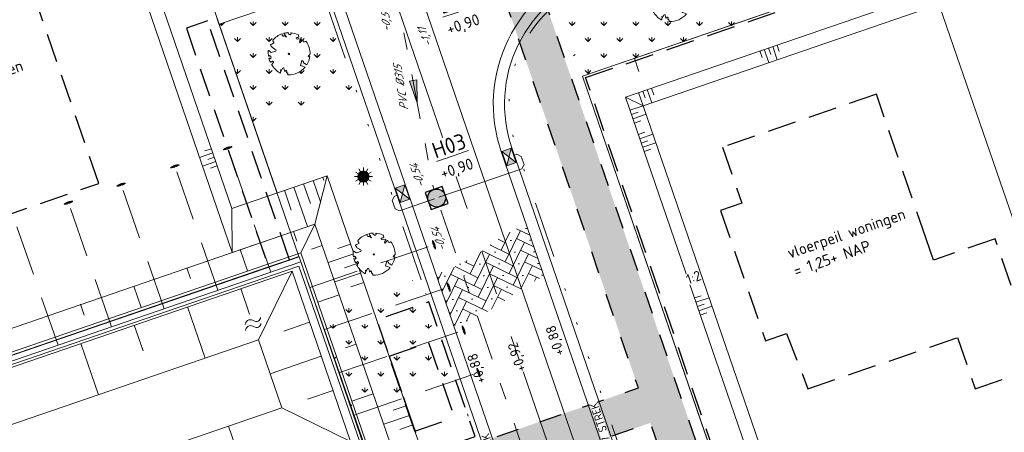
# Model space of a CAD drawing. Header units: metres. Extents: x 264570 to 266133, y 576109 to 577454.
# Tile 78 of 128: x 265408 to 265451, y 576866 to 576884. Entities that reach past the tile are written whole.
import ezdxf
from ezdxf.enums import TextEntityAlignment as Align

# ---------------------------------------------------------------- set-up
doc = ezdxf.new("R2010")
doc.units = ezdxf.units.M
doc.set_wipeout_variables(frame=1)
for name, pattern in [('AM-AS', [16, 10, -2, 2, -2]), ('B-WE-RI-HWA_PVC_160-G', [10, 5.5, -4.5]), ('B-WE-RI-HWA_PVC_315-G', [10, 2, -1.125, 0.75, -1.125, 2, -1.125, 0.75, -1.125]), ('B-WE-VH-KANTOPSLUITING_TROTTOIRBAND_RWS_[AFMETINGEN1]-G', [10, 2.5, -1.5, 0, -1.5, 0, -1.5, 0, -1.5, 0, -1.5]), ('DASHED', [19.05, 12.7, -6.35]), ('NLCS-HIDDEN', [4, 2, -2]), ('XX-HIDDEN2', [3.335, 2.225, -1.11])]:
    doc.linetypes.add(name, pattern=pattern)
for name, color, linetype, lineweight in [('B-OI-RI-HWA_KOLK-S', 252, 'Continuous', 9), ('B-WE-AM-AS-WEG-GD', 252, 'AM-AS', 18), ('B-WE-GK-BESCHOEIING-TYPE_1-G', 252, 'B-WE-GK-BESCHOEIING_TYPE_1-G', 15), ('B-WE-GR-BOOM-S', 252, 'Continuous', 15), ('B-WE-GR-GRAS_BERMKRUIDENMENGSEL-A', 252, 'Continuous', 18), ('B-WE-GW-TALUDARCERING_KORT-G', 252, 'Continuous', 15), ('B-WE-GW-TALUDARCERING_LANG-G', 252, 'Continuous', 15), ('B-WE-KG-GRENS_KADASTRAAL-G', 252, 'KG-KADASTRAAL', 18), ('B-WE-KL-ET_LS_OV_LICHTMAST-S', 252, 'Continuous', 15), ('B-WE-KL-TRACE-A', 252, 'Continuous', 13), ('B-WE-KL-TRACE-GD', 252, 'NLCS-HIDDEN', 25), ('B-WE-OG-TOPOGRAFIE-G', 252, 'Continuous', 15), ('B-WE-OG-TOPOGRAFIE-S', 252, 'Continuous', 18), ('B-WE-RI-DWA_PVC_250-G', 252, 'B-WE-RI-DWA_PVC_250-G', 18), ('B-WE-RI-HWA_PVC_160-G', 252, 'B-WE-RI-HWA_PVC_160-G', 18), ('B-WE-RI-HWA_PVC_315-G', 252, 'B-WE-RI-HWA_PVC_315-G', 18), ('B-WE-RI-HWA_RIOOLPUT_INSPECTIEPUT-G', 252, 'Continuous', 18), ('B-WE-VH-KANTOPSLUITING_OPSLUITBAND_10X20-G', 252, 'B-WE-VH-KANTOPSLUITING_TALUDBAND-G', 18), ('B-WE-VH-KANTOPSLUITING_TROTTOIRBAND_RWS_11-22X25-G', 252, 'B-WE-VH-KANTOPSLUITING_TROTTOIRBAND_RWS_[AFMETINGEN1]-G', 18), ('B-WE-VH-STRAATBAKSTEEN_DF_KEPER_ELZAS-A', 252, 'Continuous', 13), ('B-XX-AL-BLAD-1A_5-5-PUTNUMMER-T35-500', 252, 'Continuous', 9), ('B-XX-AL-HOOGTELABEL-T18', 252, 'Continuous', 18), ('B-XX-AL-T25', 252, 'Continuous', 9), ('B-XX-GC-VERANKERING_ANKERSTANG-G', 252, 'XX-HIDDEN2', 18), ('B-XX-GK-BESCHOEIING_KUNSTSTOF-G', 252, 'GK-BESCHOEIING', 18), ('B-XX-RI-T25-200', 252, 'Continuous', 13), ('T-WE-GR-TOEKOMSTIG-G', 3, 'DASHED', 25)]:
    doc.layers.add(name, color=color, linetype=linetype, lineweight=lineweight)
doc.layers.add('X-XX-RI-T18-200', color=7, linetype='Continuous', lineweight=18, true_color=0x656565)
doc.styles.add('NLCS-ISO', font='NLCS-ISO.ttf')
doc.styles.add('NLCS-ISO Standaard', font='NLCS-ISO.ttf')
doc.styles.add('NLCS-ISO-ANNOTATIVE-T18', font='NLCS-ISO.ttf', dxfattribs={"oblique": 30, "height": 1.8})
doc.styles.add('NLCS-ISO-ANNOTATIVE-T25', font='NLCS-ISO.ttf', dxfattribs={"height": 2.5})
doc.styles.add('NLCS-ISO-ANNOTATIVE-T25-BOB', font='NLCS-ISO.ttf', dxfattribs={"oblique": 30, "height": 2.5})
doc.styles.add('NLCS-ISO-ANNOTATIVE-T35', font='NLCS-ISO.ttf', dxfattribs={"height": 3.5})
doc.styles.add('NLCS-ISO-M250-T18', font='NLCS-ISO.ttf', dxfattribs={"height": 0.45})
doc.styles.get("Standard").update_dxf_attribs({"font": 'arial.ttf'})
doc.linetypes.add('B-WE-GK-BESCHOEIING_TYPE_1-G', pattern='A,7.5,[151,NLCS.shx,S=2,R=0,X=-0.25,Y=0.6],2.5', length=10)
doc.linetypes.add('B-WE-RI-DWA_PVC_250-G', pattern='A,6,-5.5,["O   O   O",NLCS-ISO,S=0.5,R=0,X=-2.5,Y=-0.2],-3.5,5', length=20)
doc.linetypes.add('B-WE-VH-KANTOPSLUITING_TALUDBAND-G', pattern='A,5,-2.5,[4,NLCS.shx,S=0.5,R=0,X=0,Y=0],-2.5', length=10)
doc.linetypes.add('GK-BESCHOEIING', pattern='A,30,-5,[1,NLCS.SHX,S=1,R=0,X=0,Y=0],-5', length=40)
doc.linetypes.add('KG-KADASTRAAL', pattern='A,5.5,-2,["K",Standard,S=1.8,R=0,X=0,Y=-0.9],-2,5.5,-2,[5,NLCS.shx,S=0.75,R=0,X=0,Y=0],-2', length=19)
pattern_1 = [(90, (214669.0599, 555914.2474), (-0.707106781, 0.707106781), [0.1875, -1.226713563]), (45, (214669.0599, 555914.2474), (-0.707106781, 0.707106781), [0.1875, -0.8125]), (135, (214669.0599, 555914.2474), (-0.707106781, -0.707106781), [0.1875, -0.8125])]

# ---------------------------------------------------------------- blocks, each defined once
blk = doc.blocks.new('N-SKL-ET_LS_OV_LICHTMAST_TYPE6-SO')
h = blk.add_hatch(color=255)
h.dxf.hatch_style = 1
h.paths.add_polyline_path([(-1.25, 0, 1), (1.25, 0, 1)])
at = {"flags": 128}
for points in [[(-1.25, 0), (-2, 0)], [(-1.08, 0.62), (-1.73, 1)], [(-0.62, 1.08), (-1, 1.73)], [(0, 1.25), (0, 2)], [(0.62, 1.08), (1, 1.73)], [(1.08, 0.62), (1.73, 1)], [(2, 0), (1.25, 0)], [(-1.73, -1), (-1.08, -0.62)], [(-1, -1.73), (-0.62, -1.08)], [(0, -2), (0, -1.25)], [(1, -1.73), (0.62, -1.08)], [(1.73, -1), (1.08, -0.62)]]:
    blk.add_lwpolyline(points, dxfattribs=at)
blk.add_circle((0, 0), 1.25)
at = {"lineweight": 30, "flags": 104}
blk.add_attdef('01', text='', height=1.8, dxfattribs=at).set_placement((2.71, 1.09), align=Align.TOP_LEFT)
blk = doc.blocks.new('N-SRI-PUT_HWA-SO')
h = blk.add_hatch(color=256)
h.dxf.hatch_style = 1
h.paths.add_polyline_path([(-2, 0, 1), (2, 0, 1)])
at = {"lineweight": -3, "flags": 128}
blk.add_lwpolyline([(-2, -2), (2, -2), (2, 2), (-2, 2)], close=True, dxfattribs=at)
at = {"lineweight": -3}
blk.add_circle((0, 0), 2, dxfattribs=at)
blk = doc.blocks.new('SOG-TOPOGRAFIE_WATER-SO')
at = {"flags": 128}
for points in [[(-2.51, 0.56), (-2.43, 0.7, -0.538831), (-0.42, 0.73, 0.605168), (1.26, 0.93, -4.035705)], [(-2.88, -0.71), (-2.79, -0.57, -0.538831), (-0.79, -0.54, 0.605168), (0.89, -0.34, -4.035705)]]:
    blk.add_lwpolyline(points, format="xyb", dxfattribs=at)
blk = doc.blocks.new('BOOM_WHIPEOUT_SOORT')
blk.add_wipeout([(-0.21, -4.62), (0.02, -4.62), (0.27, -4.62), (0.58, -4.59), (0.9, -4.55), (1.18, -4.48), (1.6, -4.35), (1.95, -4.21), (2.24, -4.06), (2.53, -3.9), (2.9, -3.63), (3.1, -3.47), (3.33, -3.26), (3.49, -3.09), (3.62, -2.93), (3.62, -2.93), (2.77, -2.61), (2.64, -2.59), (2.61, -2.47), (2.79, -1.83), (2.79, -1.55), (3.03, -1.54), (3.24, -1.79), (3.31, -2.1), (3.42, -2.03), (4, -2.41), (4.08, -2.27), (4.18, -2.1), (4.25, -1.95), (4.32, -1.8), (4.38, -1.65), (4.43, -1.51), (4.48, -1.37), (4.54, -1.17), (4.59, -0.94), (4.64, -0.69), (4.66, -0.55), (4.55, -0.66), (4.28, -0.48), (4.33, -0.35), (4.5, -0.4), (4.48, -0.29), (4.59, -0.27), (4.59, -0.16), (4.7, -0.05), (4.7, 0.17), (4.68, 0.46), (4.65, 0.7), (4.6, 1.01), (4.54, 1.26), (4.47, 1.48), (4.39, 1.71), (4.3, 1.93), (4.21, 2.13), (4.14, 2.26), (4.04, 2.44), (3.93, 2.62), (3.89, 2.68), (3.83, 2.76), (3.8, 2.79), (3.76, 2.8), (3.71, 2.8), (3.7, 2.79), (3.67, 2.77), (3.65, 2.76), (3.66, 2.76), (3.68, 2.77), (3.65, 2.75), (3.61, 2.72), (3.58, 2.7), (3.54, 2.69), (3.49, 2.67), (3.44, 2.67), (3.39, 2.67), (3.33, 2.68), (3.27, 2.69), (3.24, 2.71), (3.21, 2.73), (3.18, 2.76), (3.17, 2.77), (3.15, 2.82), (3.14, 2.85), (3.14, 2.89), (3.14, 2.92), (3.13, 2.97), (3.11, 3.01), (3.1, 3.03), (3.08, 3.05), (3.04, 3.07), (2.99, 3.09), (2.96, 3.09), (2.94, 3.09), (2.92, 3.09), (2.91, 3.07), (2.53, 2.46), (2.38, 2.71), (2.5, 3.1), (2.63, 3.18), (2.64, 3.31), (2.5, 3.38), (1.92, 3.25), (1.71, 3.32), (1.63, 3.52), (1.84, 3.67), (2.01, 3.64), (2.17, 3.8), (2.11, 4.12), (2.11, 4.13), (2.11, 4.16), (2.1, 4.21), (2.09, 4.23), (2.06, 4.26), (2.03, 4.27), (1.99, 4.29), (1.84, 4.36), (1.75, 4.39), (1.58, 4.46), (1.47, 4.49), (1.29, 4.55), (1.14, 4.58), (1.02, 4.62), (0.87, 4.66), (0.71, 4.67), (0.6, 4.69), (0.53, 4.7), (0.49, 4.7), (0.45, 4.68), (0.44, 4.64), (0.44, 4.64), (0.45, 4.59), (0.45, 4.59), (0.47, 4.52), (0.47, 4.5), (0.47, 4.43), (0.45, 4.4), (0.4, 4.35), (0.37, 4.33), (0.36, 4.29), (0.3, 4.23), (0.27, 4.21), (0.24, 4.2), (0.22, 4.22), (0.21, 4.24), (0.17, 4.28), (0.13, 4.3), (0.09, 4.32), (0.06, 4.34), (0.01, 4.35), (-0.03, 4.36), (-0.06, 4.36), (-0.1, 4.38), (-0.11, 4.41), (-0.13, 4.45), (-0.14, 4.5), (-0.15, 4.57), (-0.16, 4.6), (-0.16, 4.64), (-0.17, 4.68), (-0.17, 4.68), (-0.19, 4.71), (-0.19, 4.71), (-0.2, 4.72), (-0.22, 4.72), (-0.24, 4.72), (-0.26, 4.72), (-0.29, 4.71), (-0.37, 4.71), (-0.38, 4.71), (-0.42, 4.7), (-0.54, 4.69), (-0.58, 4.69), (-0.75, 4.66), (-0.79, 4.65), (-0.83, 4.65), (-0.95, 4.62), (-0.99, 4.61), (-1.05, 4.6), (-1.08, 4.59), (-1.11, 4.58), (-1.11, 4.56), (-1.11, 4.53), (-1.11, 4.52), (-1.09, 4.5), (-1.07, 4.48), (-1, 4.38), (-0.92, 4.3), (-0.86, 4.25), (-0.85, 4.24), (-0.85, 4.23), (-0.84, 4.21), (-0.84, 4.2), (-0.84, 4.2), (-0.85, 4.17), (-0.85, 4.16), (-0.85, 4.15), (-0.56, 3.68), (-0.77, 3.8), (-0.85, 3.94), (-0.87, 3.96), (-0.89, 3.99), (-0.89, 4.04), (-0.9, 4.08), (-0.92, 4.05), (-0.95, 4.03), (-0.97, 4.02), (-1, 4.02), (-1.02, 4.01), (-1.06, 4.01), (-1.1, 4), (-1.12, 3.99), (-1.15, 3.97), (-1.17, 3.96), (-1.19, 3.95), (-1.23, 3.94), (-1.24, 3.94), (-1.26, 3.94), (-1.29, 3.96), (-1.3, 3.97), (-1.33, 4), (-1.37, 4.03), (-1.42, 4.07), (-1.44, 4.09), (-1.46, 4.12), (-1.47, 4.16), (-1.48, 4.18), (-1.48, 4.21), (-1.48, 4.28), (-1.48, 4.3), (-1.48, 4.32), (-1.48, 4.36), (-1.47, 4.41), (-1.47, 4.43), (-1.48, 4.44), (-1.5, 4.46), (-1.51, 4.46), (-1.53, 4.46), (-1.53, 4.46), (-1.56, 4.45), (-1.58, 4.44), (-1.62, 4.42), (-1.69, 4.4), (-1.8, 4.36), (-1.88, 4.32), (-1.93, 4.3), (-1.98, 4.27), (-2.03, 4.25), (-2.07, 4.23), (-2.19, 4.17), (-2.27, 4.12), (-2.31, 4.1), (-2.42, 4.04), (-2.46, 4.02), (-2.54, 3.96), (-2.59, 3.93), (-2.64, 3.89), (-2.7, 3.85), (-2.71, 3.84), (-2.78, 3.79), (-2.84, 3.75), (-2.9, 3.69), (-2.99, 3.62), (-3.05, 3.57), (-3.11, 3.5), (-3.17, 3.47), (-3.25, 3.39), (-3.32, 3.32), (-3.39, 3.25), (-3.44, 3.19), (-3.49, 3.13), (-3.52, 3.1), (-3.56, 3.05), (-3.49, 2.92), (-3.54, 2.83), (-3.36, 2.62), (-3.36, 2.43), (-3.65, 2.24), (-3.96, 2.19), (-4.1, 1.97), (-4.02, 1.8), (-3.81, 1.63), (-3.8, 1.46), (-3.19, 1.16), (-3.14, 1.05), (-2.81, 0.92), (-2.88, 0.64), (-3.96, 0.34), (-4.47, 0.74), (-4.6, 0.76), (-4.6, 0.6), (-4.61, 0.54), (-4.61, 0.48), (-4.6, 0.39), (-4.6, 0.3), (-4.6, 0.24), (-4.6, 0.17), (-4.59, 0.12), (-4.59, 0.02), (-4.57, -0.02), (-4.57, -0.11), (-4.57, -0.14), (-4.56, -0.18), (-4.55, -0.27), (-4.55, -0.29), (-4.54, -0.38), (-4.53, -0.4), (-4.53, -0.43), (-4.52, -0.47), (-4.52, -0.49), (-4.51, -0.53), (-4.29, -0.39), (-4.17, -0.51), (-3.99, -0.52), (-4.03, -0.72), (-3.95, -0.85), (-4.04, -1), (-4.11, -1.07), (-4.26, -0.97), (-4.42, -0.95), (-4.39, -1.04), (-4.34, -1.2), (-4.32, -1.29), (-4.28, -1.39), (-4.25, -1.48), (-4.22, -1.55), (-4.18, -1.65), (-4.15, -1.73), (-4.11, -1.81), (-4.11, -1.81), (-4.04, -1.79), (-3.98, -1.78), (-3.94, -1.77), (-3.88, -1.8), (-3.87, -1.81), (-3.86, -1.83), (-3.84, -1.86), (-3.84, -1.86), (-3.83, -1.87), (-3.6, -1.61), (-3.5, -1.69), (-3.49, -1.7), (-3.46, -1.71), (-3.45, -1.72), (-3.43, -1.72), (-3.4, -1.72), (-3.38, -1.74), (-3.38, -1.77), (-3.38, -1.78), (-3.38, -1.79), (-3.38, -1.81), (-3.41, -1.87), (-3.42, -1.88), (-3.44, -1.92), (-3.44, -1.94), (-3.46, -1.97), (-3.46, -1.98), (-3.49, -2.03), (-3.53, -2.08), (-3.56, -2.12), (-3.59, -2.16), (-3.61, -2.19), (-3.63, -2.22), (-3.69, -2.29), (-3.69, -2.29), (-3.72, -2.32), (-3.74, -2.33), (-3.76, -2.34), (-3.79, -2.35), (-3.83, -2.36), (-3.76, -2.46), (-3.68, -2.6), (-3.61, -2.72), (-3.51, -2.84), (-3.44, -2.93), (-3.36, -3.03), (-3.26, -3.16), (-3.17, -3.25), (-3.1, -3.33), (-3.02, -3.42), (-2.94, -3.5), (-2.84, -3.59), (-2.75, -3.68), (-2.72, -3.71), (-2.6, -3.81), (-2.58, -3.83), (-2.47, -3.92), (-2.43, -3.94), (-2.38, -3.99), (-2.29, -4.05), (-2.19, -4.12), (-2.17, -4.13), (-2.04, -4.23), (-1.97, -4.24), (-2.04, -4.23), (-1.94, -4.24), (-1.91, -4.23), (-1.9, -4.22), (-1.88, -4.2), (-1.86, -4.17), (-1.86, -4.12), (-1.88, -4.06), (-1.88, -4.06), (-1.87, -3.98), (-1.86, -3.94), (-1.81, -3.88), (-1.79, -3.85), (-1.72, -3.81), (-1.72, -3.81), (-1.68, -3.74), (-1.68, -3.72), (-1.69, -3.71), (-1.7, -3.69), (-1.77, -3.66), (-1.77, -3.66), (-1.77, -3.66), (-1.77, -3.66), (-1.8, -3.66), (-1.82, -3.66), (-1.84, -3.64), (-1.86, -3.62), (-1.87, -3.61), (-1.87, -3.59), (-1.87, -3.55), (-1.87, -3.53), (-1.85, -3.5), (-1.85, -3.5), (-1.63, -3.62), (-1.55, -3.41), (-1.46, -3.38), (-1.4, -3.13), (-1.19, -3.12), (-1.11, -3.2), (-1, -3.79), (-0.87, -3.88), (-0.76, -3.82), (-0.74, -3.67), (-0.6, -3.65), (-0.49, -3.84), (-0.55, -4.05), (-0.54, -4.1), (-0.52, -4.13), (-0.49, -4.15), (-0.45, -4.18), (-0.42, -4.19), (-0.38, -4.2), (-0.34, -4.19), (-0.29, -4.17), (-0.28, -4.2), (-0.27, -4.22), (-0.27, -4.23), (-0.26, -4.27), (-0.27, -4.31), (-0.27, -4.33), (-0.29, -4.36), (-0.29, -4.37), (-0.32, -4.4), (-0.32, -4.4), (-0.32, -4.4), (-0.3, -4.42), (-0.28, -4.44), (-0.28, -4.45), (-0.26, -4.48), (-0.25, -4.5), (-0.24, -4.51), (-0.23, -4.54), (-0.22, -4.56)])
blk.add_lwpolyline([(0.4, 4.34), (0.41, 4.35), (0.41, 4.36), (0.42, 4.37), (0.43, 4.38), (0.44, 4.38), (0.44, 4.39), (0.45, 4.4), (0.46, 4.41), (0.46, 4.42), (0.47, 4.43), (0.47, 4.44), (0.48, 4.46), (0.48, 4.48), (0.47, 4.5), (0.47, 4.53), (0.44, 4.64, -0.52938), (0.49, 4.7, -0.087139), (2.05, 4.26, -0.372341), (2.11, 4.12), (2.17, 3.8), (2.01, 3.64), (1.84, 3.67), (1.63, 3.52), (1.71, 3.32), (1.92, 3.25), (2.5, 3.38), (2.64, 3.31), (2.63, 3.18), (2.5, 3.1), (2.38, 2.71), (2.53, 2.46), (2.92, 3.09, -0.504641), (3.14, 2.89, 0.331948), (3.27, 2.69, 0.282008), (3.68, 2.77), (3.65, 2.75, -0.512156), (3.84, 2.75, -0.16076), (4.7, -0.05), (4.59, -0.16), (4.59, -0.27), (4.48, -0.29), (4.5, -0.4), (4.33, -0.35), (4.28, -0.48), (4.48, -0.61), (4.55, -0.66), (4.66, -0.55, -0.106371), (4, -2.41), (3.42, -2.03), (3.31, -2.1), (3.24, -1.79), (3.03, -1.54), (2.79, -1.55), (2.79, -1.83), (2.61, -2.47), (2.64, -2.59), (2.77, -2.61), (3.62, -2.93, -0.236298), (-0.21, -4.62, 0.159625), (-0.32, -4.4, 0.350802), (-0.29, -4.17, -0.504641), (-0.55, -4.05), (-0.49, -3.84), (-0.6, -3.65), (-0.74, -3.67), (-0.76, -3.82), (-0.87, -3.88), (-1, -3.79), (-1.11, -3.2), (-1.19, -3.12), (-1.4, -3.13), (-1.46, -3.38), (-1.55, -3.41), (-1.63, -3.62), (-1.85, -3.5, 0.733583), (-1.77, -3.66, -0.861625), (-1.72, -3.81, 0.279978), (-1.88, -4.05), (-1.88, -4.06, -0.827056), (-2.04, -4.23, -0.116774), (-3.83, -2.36), (-3.79, -2.35), (-3.76, -2.34), (-3.74, -2.33), (-3.72, -2.32), (-3.71, -2.31), (-3.7, -2.3), (-3.69, -2.29), (-3.47, -2.01), (-3.47, -2), (-3.47, -1.99), (-3.46, -1.99), (-3.46, -1.98), (-3.46, -1.97), (-3.45, -1.96), (-3.45, -1.95), (-3.44, -1.94), (-3.44, -1.92), (-3.43, -1.91), (-3.42, -1.9), (-3.42, -1.88), (-3.41, -1.87), (-3.4, -1.85), (-3.39, -1.84), (-3.39, -1.82), (-3.38, -1.81), (-3.38, -1.79), (-3.38, -1.78), (-3.38, -1.77), (-3.38, -1.76), (-3.38, -1.75), (-3.38, -1.74), (-3.39, -1.73), (-3.4, -1.73), (-3.4, -1.72), (-3.41, -1.72), (-3.42, -1.72), (-3.43, -1.72), (-3.44, -1.72), (-3.45, -1.72), (-3.46, -1.71), (-3.47, -1.71), (-3.48, -1.71), (-3.49, -1.7), (-3.5, -1.69), (-3.52, -1.68), (-3.53, -1.67), (-3.54, -1.67), (-3.55, -1.66), (-3.56, -1.65), (-3.58, -1.64), (-3.59, -1.62), (-3.6, -1.61), (-3.83, -1.87), (-3.84, -1.86), (-3.85, -1.84), (-3.86, -1.83), (-3.87, -1.81), (-3.88, -1.8), (-3.89, -1.79), (-3.91, -1.78), (-3.94, -1.77), (-3.98, -1.78), (-4.04, -1.79), (-4.11, -1.81, -0.040997), (-4.42, -0.95), (-4.26, -0.97), (-4.11, -1.07), (-4.04, -1), (-3.95, -0.85), (-4.03, -0.72), (-3.99, -0.52), (-4.17, -0.51), (-4.29, -0.39), (-4.51, -0.53, -0.05814), (-4.6, 0.76), (-4.47, 0.74), (-3.96, 0.34), (-3.74, 0.41), (-2.88, 0.64), (-2.81, 0.92), (-3.14, 1.05), (-3.19, 1.16), (-3.8, 1.46), (-3.81, 1.63), (-4.02, 1.8), (-4.1, 1.97), (-3.96, 2.19), (-3.65, 2.24), (-3.36, 2.43), (-3.36, 2.62), (-3.54, 2.83), (-3.49, 2.92), (-3.56, 3.05, -0.13428), (-1.53, 4.46, -0.541727), (-1.47, 4.41), (-1.48, 4.28), (-1.48, 4.21), (-1.47, 4.16), (-1.46, 4.12), (-1.44, 4.09), (-1.42, 4.07), (-1.39, 4.05), (-1.37, 4.03), (-1.35, 4.02), (-1.33, 4), (-1.32, 3.99), (-1.3, 3.97), (-1.29, 3.96), (-1.27, 3.95), (-1.26, 3.94), (-1.24, 3.94), (-1.23, 3.94), (-1.21, 3.94), (-1.19, 3.95), (-1.17, 3.96), (-1.15, 3.97), (-1.14, 3.98), (-1.12, 3.99), (-1.1, 4), (-1.08, 4), (-1.06, 4.01), (-1.04, 4.01), (-1.02, 4.01), (-1, 4.02), (-0.98, 4.02), (-0.97, 4.02), (-0.95, 4.03), (-0.94, 4.04), (-0.92, 4.05), (-0.91, 4.06), (-0.9, 4.08), (-0.89, 3.99), (-0.87, 3.96), (-0.77, 3.8), (-0.56, 3.68), (-0.85, 4.16), (-0.85, 4.17), (-0.85, 4.18), (-0.84, 4.2), (-0.84, 4.21), (-0.85, 4.23), (-0.85, 4.24), (-0.86, 4.25), (-0.88, 4.27), (-0.9, 4.28), (-0.92, 4.3), (-0.94, 4.32), (-0.97, 4.35), (-1, 4.38), (-1.03, 4.42), (-1.11, 4.52, -0.543104), (-1.08, 4.59, -0.046766), (-0.22, 4.72, -0.385168), (-0.17, 4.68), (-0.14, 4.5), (-0.13, 4.45), (-0.11, 4.41), (-0.1, 4.38), (-0.08, 4.37), (-0.06, 4.36), (-0.04, 4.36), (-0.03, 4.36), (-0.01, 4.36), (0.01, 4.35), (0.02, 4.35), (0.04, 4.34), (0.06, 4.34), (0.07, 4.33), (0.09, 4.32), (0.1, 4.32), (0.11, 4.31), (0.13, 4.3), (0.14, 4.3), (0.15, 4.29), (0.17, 4.28), (0.18, 4.28), (0.19, 4.27), (0.19, 4.26), (0.2, 4.25), (0.21, 4.24), (0.21, 4.23), (0.22, 4.23), (0.22, 4.22), (0.23, 4.21), (0.23, 4.21), (0.24, 4.2), (0.25, 4.2), (0.26, 4.2), (0.27, 4.21), (0.28, 4.21), (0.29, 4.22), (0.3, 4.22), (0.31, 4.23), (0.32, 4.24), (0.33, 4.26), (0.34, 4.27), (0.35, 4.28), (0.36, 4.3), (0.37, 4.31), (0.38, 4.32), (0.39, 4.33)], format="xyb", close=True)
blk.add_circle((0, 0), 0.138)
blk = doc.blocks.new('*U43')
at = {"ltscale": 0.5}
blk.add_hatch(color=256, dxfattribs=at).paths.add_polyline_path([(-3.33, 0), (1.67, 0.83), (1.67, -0.83)])
blk.add_lwpolyline([(-3.33, 0), (1.67, 0.83), (1.67, -0.83)], close=True)
blk = doc.blocks.new('*U42')
blk.add_wipeout([(-1.125, 0.75), (1.125, 0.75), (1.125, -0.75), (-1.125, -0.75)])
h = blk.add_hatch(color=256)
h.dxf.hatch_style = 1
h.paths.add_polyline_path([(0, 0), (-1.125, 0.75), (-1.125, -0.75)])
h.paths.add_polyline_path([(1.125, -0.75), (1.125, 0.75), (0, 0)])
for p, q in [((-1.125, -0.75), (1.125, 0.75)), ((1.125, -0.75), (-1.125, 0.75))]:
    blk.add_line(p, q)
at = {"flags": 128}
blk.add_lwpolyline([(-1.125, -0.75), (1.125, -0.75), (1.125, 0.75), (-1.125, 0.75)], close=True, dxfattribs=at)

msp = doc.modelspace()

# ---------------------------------------------------------------- hatches: boundary and pattern name
at = {"layer": 'B-WE-GR-GRAS_BERMKRUIDENMENGSEL-A'}
h = msp.add_hatch(dxfattribs=at)
h.set_pattern_fill('AGR-KRUIDEN', color=256, scale=0.5, pattern_type=2)
h.set_pattern_definition(pattern_1)
h.paths.add_polyline_path([(265422.682, 576881.328), (265421.136, 576885.831), (265416.596, 576884.272), (265418.142, 576879.769)])
h = msp.add_hatch(dxfattribs=at)
h.set_pattern_fill('AGR-KRUIDEN', color=256, scale=0.5, pattern_type=2)
h.set_pattern_definition(pattern_1)
h.paths.add_polyline_path([(265420.994, 576871.459), (265425.534, 576873.018), (265426.995, 576868.762), (265422.456, 576867.203)])
at = {"layer": 'B-WE-KL-TRACE-A'}
h = msp.add_hatch(dxfattribs=at)
h.set_pattern_fill('DOTS', color=256, scale=0.5)
h.set_pattern_definition([(0, (265213.50372, 576754.34745), (0.079375, 0.15875), [0, -0.15875])])
h.paths.add_polyline_path([(265408.404, 576917.823), (265412.235, 576919.138), (265412.771, 576917.578), (265421.592, 576891.891), (265492.005, 576916.073), (265492.541, 576914.512), (265549.415, 576748.903), (265547.812, 576748.488), (265490.981, 576913.976), (265428.559, 576892.539), (265483.75, 576731.828), (265482.15, 576731.407), (265435.731, 576866.574), (265428.264, 576864.01), (265427.731, 576865.561), (265435.199, 576868.125), (265426.999, 576892.003), (265420.567, 576889.795), (265411.163, 576917.026), (265408.94, 576916.262)])
at = {"layer": 'B-WE-VH-STRAATBAKSTEEN_DF_KEPER_ELZAS-A'}
h = msp.add_hatch(dxfattribs=at)
h.set_pattern_fill('AVH-SBS_DIKFORMAAT_KEPER', color=256, scale=28, angle=44.931, pattern_type=2)
h.set_pattern_definition([(63.95339913, (70383.4148, 116926.50953), (-0.1774871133, 0.51682515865), [1.5456, -0.7728]), (333.95339913, (70382.37333, 116927.01854), (-0.1774871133, 0.51682515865), [1.5456, -0.7728]), (63.95339913, (70383.6654, 116927.46226), (-0.1774871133, 0.51682515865), [0, -2.3184]), (63.95339913, (70382.9789, 116926.9376), (-0.1774871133, 0.51682515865), [0, -2.3184])])
edge = h.paths.add_edge_path()
edge.add_line((265427.007, 576870.889), (265426.22, 576873.18))
edge.add_arc((265423.873, 576880.419), 7.61, 287.9634, 308.0567)
edge.add_arc((265432.645, 576869.215), 6.619, 111.4497, 128.0567, ccw=False)
edge.add_line((265430.224, 576875.375), (265431.016, 576873.07))
edge.add_arc((265433.604, 576866.978), 6.619, 113.0138, 128.0567)
edge.add_arc((265424.832, 576878.182), 7.61, 286.6047, 308.0567, ccw=False)

# ---------------------------------------------------------------- linework, layer by layer
at = {"layer": 'B-WE-AM-AS-WEG-GD', "flags": 128}
msp.add_lwpolyline([(265479.568, 576724.764), (265426.984, 576877.883), (265413.857, 576916.107)], dxfattribs=at)
at = {"layer": 'B-WE-GK-BESCHOEIING-TYPE_1-G', "ltscale": 0.6}
msp.add_lwpolyline([(265419.509, 576721.797), (265438.937, 576726.851), (265421, 576779.083), (265449.373, 576788.827), (265446.45, 576797.339), (265418.077, 576787.595), (265394.691, 576855.691), (265423.065, 576865.435), (265420.141, 576873.947), (265391.768, 576864.203), (265374.878, 576913.384), (265407.171, 576924.492)], dxfattribs=at)
at = {"layer": 'B-WE-GW-TALUDARCERING_KORT-G', "flags": 128}
for points in [[(265441.351, 576883.346), (265441.452, 576883.053)], [(265440.594, 576883.086), (265440.695, 576882.793)], [(265440.973, 576883.216), (265441.073, 576882.923)], [(265435.4, 576881.302), (265435.501, 576881.009)], [(265435.778, 576881.432), (265435.879, 576881.139)], [(265434.891, 576880.26), (265435.184, 576880.361)], [(265435.021, 576879.882), (265435.314, 576879.982)], [(265435.195, 576879.374), (265435.488, 576879.474)], [(265435.325, 576878.995), (265435.618, 576879.096)], [(265416.253, 576878.744), (265415.96, 576878.643)], [(265435.455, 576878.617), (265435.748, 576878.718)], [(265416.383, 576878.365), (265416.09, 576878.265)], [(265416.513, 576877.987), (265416.219, 576877.886)], [(265420.345, 576877.189), (265420.647, 576876.31)], [(265421.196, 576877.481), (265421.246, 576877.334)], [(265419.493, 576876.897), (265419.795, 576876.017)], [(265422.432, 576874.504), (265421.861, 576874.308)], [(265422.725, 576873.653), (265422.154, 576873.457)], [(265423.017, 576872.802), (265422.446, 576872.606)], [(265437.687, 576872.118), (265437.98, 576872.218)], [(265437.817, 576871.739), (265438.11, 576871.84)], [(265437.947, 576871.361), (265438.24, 576871.462)], [(265424.895, 576867.333), (265424.324, 576867.137)], [(265425.187, 576866.482), (265424.616, 576866.286)]]:
    msp.add_lwpolyline(points, dxfattribs=at)
at = {"layer": 'B-WE-GW-TALUDARCERING_LANG-G', "flags": 128}
for points in [[(265441.162, 576883.281), (265441.363, 576882.694)], [(265440.784, 576883.151), (265440.985, 576882.564)], [(265435.412, 576880.651), (265435.211, 576881.237)], [(265435.589, 576881.367), (265435.79, 576880.781)], [(265434.624, 576881.036), (265435.412, 576880.651)], [(265435.412, 576880.651), (265434.826, 576880.449)], [(265434.956, 576880.071), (265435.542, 576880.272)], [(265435.26, 576879.185), (265435.846, 576879.386)], [(265435.39, 576878.806), (265435.976, 576879.008)], [(265416.318, 576878.554), (265415.731, 576878.353)], [(265416.448, 576878.176), (265415.861, 576877.975)], [(265420.77, 576877.335), (265421.097, 576876.385)], [(265419.919, 576877.043), (265420.523, 576875.284)], [(265419.904, 576875.071), (265420.051, 576874.642)], [(265417.536, 576874.269), (265417.86, 576873.323)], [(265421.174, 576874.45), (265420.701, 576874.288)], [(265422.579, 576874.079), (265421.436, 576873.686)], [(265415.171, 576873.457), (265415.334, 576872.984)], [(265422.871, 576873.227), (265421.729, 576872.835)], [(265412.807, 576872.645), (265413.131, 576871.699)], [(265417.561, 576872.533), (265417.951, 576871.398)], [(265421.928, 576872.256), (265420.982, 576871.931)], [(265437.752, 576871.928), (265438.338, 576872.13)], [(265410.454, 576871.837), (265410.606, 576871.361)], [(265415.197, 576871.721), (265415.976, 576869.451)], [(265437.882, 576871.55), (265438.468, 576871.751)], [(265420.61, 576871.042), (265419.475, 576870.652)], [(265412.832, 576870.909), (265413.222, 576869.774)], [(265410.468, 576870.097), (265411.247, 576867.827)], [(265422.681, 576870.062), (265422.208, 576869.899)], [(265421.13, 576869.529), (265418.86, 576868.749)], [(265421.65, 576868.016), (265420.515, 576867.626)], [(265423.435, 576867.867), (265422.489, 576867.543)], [(265425.041, 576866.908), (265423.899, 576866.515)], [(265417.795, 576864.154), (265417.015, 576866.424)]]:
    msp.add_lwpolyline(points, dxfattribs=at)
at = {"layer": 'B-WE-KG-GRENS_KADASTRAAL-G', "ltscale": 0.5}
for p, q in [((265457.363, 576859.467), (265447.851, 576887.164)), ((265444.134, 576885.887), (265432.718, 576881.967)), ((265420.137, 576873.961), (265416.497, 576884.559)), ((265432.718, 576881.967), (265442.23, 576854.27)), ((265418.782, 576873.496), (265419.72, 576873.818)), ((265419.72, 576873.818), (265420.137, 576873.961)), ((265391.763, 576864.217), (265418.782, 576873.496))]:
    msp.add_line(p, q, dxfattribs=at)
at = {"layer": 'B-WE-KL-TRACE-GD', "ltscale": 0.5, "flags": 128}
msp.add_lwpolyline([(265408.404, 576917.823), (265412.235, 576919.138), (265412.771, 576917.578), (265421.592, 576891.891), (265492.005, 576916.073), (265492.541, 576914.512), (265549.415, 576748.903), (265547.812, 576748.488), (265490.981, 576913.976), (265428.559, 576892.539), (265483.75, 576731.828), (265482.15, 576731.407), (265435.731, 576866.574), (265428.264, 576864.01), (265427.731, 576865.561), (265435.199, 576868.125), (265426.999, 576892.003), (265420.567, 576889.795), (265411.163, 576917.026), (265408.94, 576916.262)], close=True, dxfattribs=at)
at = {"layer": 'B-WE-OG-TOPOGRAFIE-G'}
for points in [[(265418.574, 576724.551), (265435.178, 576728.869), (265417.315, 576780.884), (265445.689, 576790.628), (265444.649, 576793.654), (265416.276, 576783.91), (265391.006, 576857.492), (265419.38, 576867.236), (265418.341, 576870.263), (265389.967, 576860.519), (265371.194, 576915.184), (265406.228, 576927.234)], [(265419.383, 576722.281), (265438.289, 576727.199), (265420.365, 576779.393), (265448.738, 576789.137), (265446.14, 576796.704), (265417.766, 576786.96), (265394.056, 576856.002), (265422.429, 576865.746), (265419.831, 576873.312), (265391.457, 576863.568), (265374.243, 576913.694), (265407.009, 576924.965)], [(265407.217, 576924.359), (265375.056, 576913.297), (265391.855, 576864.381), (265420.228, 576874.125), (265423.242, 576865.348), (265394.869, 576855.604), (265418.164, 576787.773), (265446.537, 576797.517), (265449.551, 576788.74), (265421.178, 576778.996), (265439.119, 576726.753), (265419.554, 576721.664)], [(265407.379, 576923.887), (265375.691, 576912.987), (265392.476, 576865.652), (265420.849, 576875.396), (265424.513, 576864.727), (265395.526, 576855.283), (265418.785, 576789.043), (265447.158, 576798.787), (265450.822, 576788.119), (265421.834, 576778.675), (265439.719, 576726.431), (265418.565, 576719.133)], [(265420.849, 576875.396), (265420.228, 576874.125)], [(265419.831, 576873.312), (265418.341, 576870.263)], [(265419.38, 576867.236), (265422.429, 576865.746)]]:
    msp.add_lwpolyline(points, dxfattribs=at)
at = {"layer": 'B-WE-OG-TOPOGRAFIE-G', "flags": 128}
for points in [[(265417.18, 576874.136), (265400.864, 576921.646), (265407.38, 576923.884)], [(265435.023, 576882.759), (265435.224, 576882.172)], [(265421.387, 576877.547), (265420.849, 576875.396)], [(265417.179, 576874.137), (265417.162, 576876.096)], [(265453.617, 576779.98), (265451.051, 576787.452), (265447.158, 576798.787), (265443.488, 576797.527), (265420.823, 576863.525), (265424.513, 576864.727), (265420.849, 576875.396), (265419.904, 576875.071), (265417.18, 576874.136)]]:
    msp.add_lwpolyline(points, dxfattribs=at)
for points in [[(265411.256, 576915.214), (265471.2, 576740.662, -0.436542), (265462.88, 576725.153), (265462.121, 576724.956)], [(265411.729, 576915.376), (265471.673, 576740.825, -0.436542), (265463.006, 576724.67), (265462.248, 576724.472)]]:
    msp.add_lwpolyline(points, format="xyb", dxfattribs=at)
at = {"layer": 'B-WE-RI-DWA_PVC_250-G', "flags": 128}
msp.add_lwpolyline([(265442.543, 576836.043), (265425.704, 576885.083)], dxfattribs=at)
at = {"layer": 'B-WE-RI-HWA_PVC_160-G', "flags": 128}
for points in [[(265426.345, 576876.588), (265430.034, 576877.855), (265430.127, 576878.045), (265430.003, 576878.405), (265429.813, 576878.498), (265429.671, 576878.449)], [(265426.156, 576876.523), (265424.595, 576875.987), (265424.405, 576876.08), (265424.281, 576876.44), (265424.374, 576876.63), (265424.516, 576876.679)]]:
    msp.add_lwpolyline(points, dxfattribs=at)
at = {"layer": 'B-WE-RI-HWA_PVC_315-G', "flags": 128}
for points in [[(265424.214, 576886.95), (265426.121, 576876.934)], [(265449.82, 576807.923), (265426.38, 576876.177)]]:
    msp.add_lwpolyline(points, dxfattribs=at)
at = {"layer": 'B-WE-VH-KANTOPSLUITING_OPSLUITBAND_10X20-G', "flags": 128}
msp.add_lwpolyline([(265419.382, 576890.938), (265414.842, 576889.379), (265416.596, 576884.272), (265421.136, 576885.831)], dxfattribs=at)
at = {"layer": 'B-WE-VH-KANTOPSLUITING_TROTTOIRBAND_RWS_11-22X25-G', "flags": 128}
msp.add_lwpolyline([(265421.376, 576885.131), (265430.921, 576857.326)], dxfattribs=at)
at = {"layer": 'B-XX-GC-VERANKERING_ANKERSTANG-G'}
for p, q in [((265418.887, 576873.262), (265416.921, 576878.931)), ((265416.544, 576872.459), (265414.577, 576878.127)), ((265414.157, 576871.64), (265412.191, 576877.309)), ((265411.826, 576870.841), (265409.86, 576876.509)), ((265409.451, 576870.026), (265407.484, 576875.694)), ((265421.269, 576870.715), (265426.945, 576872.658))]:
    msp.add_line(p, q, dxfattribs=at)
for centre, radius, start, end in [((265417.183, 576878.191), 0.647, 109.5679, 127.5843), ((265417.187, 576878.185), 0.647, 110.123, 127.773), ((265416.46, 576880.727), 2.057, 279.2353, 284.4308), ((265417.069, 576878.778), 0.106, 167.2137, 191.2785), ((265417.173, 576878.188), 0.647, 90.6682, 108.6846), ((265416.899, 576878.719), 0.106, 26.9741, 51.0389), ((265417.174, 576878.181), 0.647, 90.4796, 108.1296), ((265416.17, 576880.627), 2.057, 293.8217, 299.0172), ((265414.839, 576877.388), 0.647, 109.5679, 127.5843), ((265414.726, 576877.974), 0.106, 167.2137, 191.2785), ((265414.83, 576877.384), 0.647, 90.6682, 108.6846), ((265414.555, 576877.915), 0.106, 26.9741, 51.0389), ((265414.83, 576877.377), 0.647, 90.4796, 108.1296), ((265413.827, 576879.823), 2.057, 293.8217, 299.0172), ((265414.843, 576877.381), 0.647, 110.123, 127.773), ((265414.117, 576879.923), 2.057, 279.2353, 284.4308), ((265412.452, 576876.569), 0.647, 109.5679, 127.5843), ((265412.456, 576876.563), 0.647, 110.123, 127.773), ((265412.339, 576877.156), 0.106, 167.2137, 191.2785), ((265412.443, 576876.566), 0.647, 90.6682, 108.6846), ((265412.169, 576877.097), 0.106, 26.9741, 51.0389), ((265412.444, 576876.558), 0.647, 90.4796, 108.1296), ((265411.44, 576879.004), 2.057, 293.8217, 299.0172), ((265411.73, 576879.105), 2.057, 279.2353, 284.4308), ((265410.121, 576875.77), 0.647, 109.5679, 127.5843), ((265410.126, 576875.763), 0.647, 110.123, 127.773), ((265409.399, 576878.305), 2.057, 279.2353, 284.4308), ((265410.008, 576876.356), 0.106, 167.2137, 191.2785), ((265410.112, 576875.766), 0.647, 90.6682, 108.6846), ((265409.838, 576876.297), 0.106, 26.9741, 51.0389), ((265410.113, 576875.759), 0.647, 90.4796, 108.1296), ((265409.109, 576878.205), 2.057, 293.8217, 299.0172), ((265428.743, 576873.111), 2.057, 189.0028, 194.1982), ((265426.199, 576872.395), 0.647, 19.8904, 37.5404), ((265426.205, 576872.399), 0.647, 19.3353, 37.3517), ((265428.644, 576873.402), 2.057, 203.5891, 208.7846), ((265426.792, 576872.511), 0.106, 76.9811, 101.0459), ((265426.733, 576872.681), 0.106, 296.7415, 320.8063), ((265426.194, 576872.408), 0.647, 0.247, 17.897), ((265426.202, 576872.409), 0.647, 0.4356, 18.452), ((265429.407, 576871.204), 2.057, 189.0028, 194.1982), ((265426.862, 576870.488), 0.647, 19.8904, 37.5404), ((265426.868, 576870.492), 0.647, 19.3353, 37.3517), ((265429.307, 576871.494), 2.057, 203.5891, 208.7846), ((265427.455, 576870.603), 0.106, 76.9811, 101.0459), ((265427.397, 576870.773), 0.106, 296.7415, 320.8063), ((265426.858, 576870.501), 0.647, 0.247, 17.897), ((265426.865, 576870.501), 0.647, 0.4356, 18.452)]:
    msp.add_arc(centre, radius, start, end, dxfattribs=at)
at = {"layer": 'T-WE-GR-TOEKOMSTIG-G', "ltscale": 0.1}
for p, q in [((265411.253, 576877.201), (265407.956, 576886.801)), ((265416.081, 576884.415), (265415.143, 576884.093)), ((265442.334, 576854.306), (265432.858, 576881.899)), ((265445.758, 576881.159), (265438.929, 576878.814)), ((265447.961, 576874.744), (265445.758, 576881.159)), ((265438.929, 576878.814), (265439.784, 576876.326)), ((265399.657, 576873.219), (265411.253, 576877.201)), ((265439.784, 576876.326), (265438.847, 576876.005)), ((265438.847, 576876.005), (265440.835, 576870.216)), ((265448.285, 576873.801), (265447.961, 576874.744)), ((265451.023, 576874.741), (265448.285, 576873.801)), ((265452.972, 576869.066), (265451.023, 576874.741)), ((265440.835, 576870.216), (265441.772, 576870.538)), ((265441.772, 576870.538), (265442.72, 576868.083)), ((265442.72, 576868.083), (265449.355, 576870.362)), ((265449.355, 576870.362), (265450.135, 576868.092)), ((265450.135, 576868.092), (265452.972, 576869.066))]:
    msp.add_line(p, q, dxfattribs=at)
msp.add_lwpolyline([(265425.28, 576866.211), (265424.137, 576869.541), (265425.887, 576870.141)], dxfattribs=at)
at = {"layer": 'T-WE-GR-TOEKOMSTIG-G', "ltscale": 0.1, "flags": 128}
for points in [[(265425.887, 576870.141), (265427.03, 576866.812)], [(265424.137, 576869.541), (265425.28, 576866.211)], [(265425.28, 576866.211), (265427.03, 576866.812)], [(265425.28, 576866.211), (265427.03, 576866.812)]]:
    msp.add_lwpolyline(points, dxfattribs=at)

# ---------------------------------------------------------------- block references
at = {"layer": 'B-WE-KL-ET_LS_OV_LICHTMAST-S', "xscale": 0.2, "yscale": 0.2, "zscale": 0.2, "rotation": 359.930953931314}
msp.add_blockref('N-SKL-ET_LS_OV_LICHTMAST_TYPE6-SO', (265422.997, 576877.505), dxfattribs=at)
at = {"layer": 'B-WE-OG-TOPOGRAFIE-S', "xscale": 0.2, "yscale": 0.2, "zscale": 0.2, "rotation": 18.93095393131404}
msp.add_blockref('SOG-TOPOGRAFIE_WATER-SO', (265418.262, 576870.997), dxfattribs=at)
at = {"layer": 'B-WE-RI-HWA_RIOOLPUT_INSPECTIEPUT-G', "xscale": 0.1999999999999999, "yscale": 0.1999999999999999, "zscale": 0.1999999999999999, "rotation": 18.88435312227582}
msp.add_blockref('N-SRI-PUT_HWA-SO', (265426.25, 576876.555), dxfattribs=at)
at = {"layer": 'B-XX-AL-T25', "ltscale": 0.99999, "xscale": 0.2, "yscale": 0.2, "zscale": 0.2, "rotation": 100.7806851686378}
msp.add_blockref('*U43', (265425.263, 576881.44), dxfattribs=at)

# ---------------------------------------------------------------- next in the draw order: block references
at = {"layer": 'B-WE-GR-BOOM-S', "xscale": 0.2, "yscale": 0.2, "zscale": 0.2, "rotation": 359.930953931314}
for p in [(265436.612, 576885.313), (265419.693, 576882.951)]:
    msp.add_blockref('BOOM_WHIPEOUT_SOORT', p, dxfattribs=at)

# ---------------------------------------------------------------- next in the draw order: texts
at = {"layer": 'B-XX-AL-HOOGTELABEL-T18', "insert": (265428.021, 576868.253), "char_height": 0.45, "attachment_point": 1, "rotation": 108.4434, "style": 'NLCS-ISO-M250-T18', "bg_fill": 3, "box_fill_scale": 1.05, "bg_fill_color": 256, "bg_fill_transparency": 0}
msp.add_mtext_dynamic_manual_height_columns('+0,88', width=0.5, gutter_width=9, heights=[0], dxfattribs=at)

# ---------------------------------------------------------------- next in the draw order: hatches: boundary and pattern name
at = {"layer": 'B-WE-GR-GRAS_BERMKRUIDENMENGSEL-A'}
h = msp.add_hatch(dxfattribs=at)
h.set_pattern_fill('AGR-KRUIDEN', color=256, scale=0.5, pattern_type=2)
h.set_pattern_definition(pattern_1)
h.paths.add_polyline_path([(265442.572, 576889.084), (265436.319, 576887.054), (265434.596, 576886.495), (265434.548, 576886.4), (265434.187, 576886.283), (265434.092, 576886.331), (265432.236, 576885.728), (265431.475, 576885.481), (265432.648, 576881.867), (265438.077, 576883.629), (265443.746, 576885.47)])

# ---------------------------------------------------------------- next in the draw order: linework, layer by layer
at = {"layer": 'B-WE-OG-TOPOGRAFIE-G', "flags": 128}
for points in [[(265407.582, 576923.297), (265401.652, 576921.261), (265417.162, 576876.096), (265421.387, 576877.547), (265426.259, 576863.36), (265422.034, 576861.909)], [(265442.467, 576853.579), (265432.718, 576881.967), (265443.945, 576885.823)], [(265419.168, 576876.783), (265416.596, 576884.272)]]:
    msp.add_lwpolyline(points, dxfattribs=at)
for points in [[(265491.614, 576732.122, -0.391712), (265476.659, 576740.163), (265429.112, 576878.614, -0.414214), (265433.148, 576886.873), (265490.841, 576906.686, -0.414214), (265499.1, 576902.649), (265547.86, 576760.666, -0.436819), (265539.181, 576744.508), (265539.166, 576744.504)], [(265491.488, 576732.606, -0.391699), (265477.131, 576740.325), (265429.585, 576878.776, -0.414214), (265433.311, 576886.4), (265491.004, 576906.213, -0.414214), (265498.627, 576902.487), (265547.387, 576760.504, -0.436819), (265539.055, 576744.992), (265539.04, 576744.988)]]:
    msp.add_lwpolyline(points, format="xyb", dxfattribs=at)
for points in [[(265483.26, 576739.412), (265434.624, 576881.036), (265493.263, 576901.173), (265543.426, 576755.104)], [(265483.66, 576740.157), (265435.412, 576880.651), (265492.878, 576900.385), (265542.622, 576755.535)]]:
    msp.add_lwpolyline(points, close=True, dxfattribs=at)
at = {"layer": 'B-WE-VH-KANTOPSLUITING_TROTTOIRBAND_RWS_11-22X25-G', "flags": 128}
msp.add_lwpolyline([(265441.917, 576889.144), (265433.376, 576886.211, 0.414214), (265429.774, 576878.841), (265432.697, 576870.329), (265436.595, 576858.98)], format="xyb", dxfattribs=at)
at = {"layer": 'B-XX-GC-VERANKERING_ANKERSTANG-G'}
for p, q in [((265421.932, 576868.807), (265427.609, 576870.751)), ((265422.589, 576866.92), (265428.266, 576868.863))]:
    msp.add_line(p, q, dxfattribs=at)
for centre, radius, start, end in [((265430.063, 576869.316), 2.057, 189.0028, 194.1982), ((265427.519, 576868.6), 0.647, 19.8904, 37.5404), ((265427.525, 576868.604), 0.647, 19.3353, 37.3517), ((265429.964, 576869.607), 2.057, 203.5891, 208.7846), ((265428.112, 576868.715), 0.106, 76.9811, 101.0459), ((265428.054, 576868.886), 0.106, 296.7415, 320.8063), ((265427.514, 576868.613), 0.647, 0.247, 17.897), ((265427.522, 576868.614), 0.647, 0.4356, 18.452)]:
    msp.add_arc(centre, radius, start, end, dxfattribs=at)
at = {"layer": 'T-WE-GR-TOEKOMSTIG-G', "ltscale": 0.1}
for p, q in [((265432.858, 576881.899), (265443.754, 576885.641)), ((265419.72, 576873.818), (265416.081, 576884.415)), ((265415.143, 576884.093), (265418.782, 576873.496))]:
    msp.add_line(p, q, dxfattribs=at)
at = {"layer": 'T-WE-GR-TOEKOMSTIG-G', "ltscale": 0.1, "flags": 128}
msp.add_lwpolyline([(265425.638, 576865.171), (265427.955, 576865.967), (265425.902, 576871.944), (265423.585, 576871.148)], close=True, dxfattribs=at)

# ---------------------------------------------------------------- next in the draw order: block references
at = {"layer": 'B-OI-RI-HWA_KOLK-S', "xscale": 0.3, "yscale": 0.3, "zscale": 0.3, "rotation": 288.953399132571}
msp.add_blockref('*U42', (265429.458, 576878.376), dxfattribs=at)
at = {"layer": 'B-WE-GR-BOOM-S', "xscale": 0.2, "yscale": 0.2, "zscale": 0.2, "rotation": 359.930953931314}
msp.add_blockref('BOOM_WHIPEOUT_SOORT', (265423.463, 576874.054), dxfattribs=at)

# ---------------------------------------------------------------- next in the draw order: texts
at = {"layer": 'B-XX-AL-HOOGTELABEL-T18', "char_height": 0.45, "attachment_point": 1, "style": 'NLCS-ISO-M250-T18', "bg_fill": 3, "box_fill_scale": 1.05, "bg_fill_color": 256, "bg_fill_transparency": 0}
for s, insert, rotation in [('1:2', (265437.266, 576873.136), 19.8393), ('+0,88', (265431.5, 576869.493), 108.4434), ('+0,92', (265429.806, 576868.776), 108.4434)]:
    msp.add_mtext_dynamic_manual_height_columns(s, width=0.5, gutter_width=9, heights=[0], dxfattribs=dict(at, insert=insert, rotation=rotation))
at = {"layer": 'B-XX-AL-T25', "bg_fill": 3, "bg_fill_color": 256, "bg_fill_transparency": 0}
for s, width, gutter_width, heights, insert, char_height, attachment_point, rotation, style, box_fill_scale in [('\\pxt6;vloerpeil woningen\\P\\pt11;= 1,25+ NAP', 5.85002, 9, [0], (265402.599, 576880.914), 0.5, 1, 18.9534, 'NLCS-ISO-ANNOTATIVE-T25', 1.15), ('\\pxt6;vloerpeil woningen\\P\\pt11;= 1,25+ NAP', 5.85002, 9, [0], (265441.749, 576874.329), 0.5, 1, 18.9534, 'NLCS-ISO-ANNOTATIVE-T25', 1.15), ('MOLGOOT SBS-DF 7 STREK', 6.11266, 1.8, [0.126], (265434.162, 576864.673), 0.36, 5, 108.9534, 'NLCS-ISO Standaard', 1), ('MOLGOOT SBS-DF 7 STREK', 6.11266, 1.8, [0.126], (265429.351, 576863.298), 0.36, 5, 108.9534, 'NLCS-ISO Standaard', 1)]:
    msp.add_mtext_dynamic_manual_height_columns(s, width=width, gutter_width=gutter_width, heights=heights, dxfattribs=dict(at, insert=insert, char_height=char_height, attachment_point=attachment_point, rotation=rotation, style=style, box_fill_scale=box_fill_scale))
at = {"layer": 'B-XX-RI-T25-200', "ltscale": 0.5, "char_height": 0.36, "width": 1.59368, "attachment_point": 5, "style": 'NLCS-ISO-ANNOTATIVE-T18', "bg_fill": 3, "box_fill_scale": 1.15, "bg_fill_color": 256, "bg_fill_transparency": 0}
for s, insert, rotation in [('\\A1;\\pxql;-0,54', (265424.014, 576884.706), 92.7123), ('\\A1;\\pxql;-1,11', (265425.651, 576884.024), 111.1016), ('\\A1;\\pxql;-0,54', (265425.357, 576877.775), 108.3893), ('\\A1;\\pxql;-0,54', (265426.301, 576874.956), 108.4434)]:
    msp.add_mtext(s, dxfattribs=dict(at, insert=insert, rotation=rotation))
at = {"layer": 'X-XX-RI-T18-200', "ltscale": 0.5, "insert": (265424.665, 576881.431, 0.2), "char_height": 0.36, "attachment_point": 5, "rotation": 98.7192, "style": 'NLCS-ISO-ANNOTATIVE-T25-BOB', "bg_fill": 3, "box_fill_scale": 1, "bg_fill_color": 256, "bg_fill_transparency": 0}
msp.add_mtext('\\A1;PVC %%C315', dxfattribs=at)

# ---------------------------------------------------------------- next in the draw order: linework, layer by layer
at = {"layer": 'B-WE-GK-BESCHOEIING-TYPE_1-G', "ltscale": 0.6}
msp.add_lwpolyline([(265402.215, 576867.386), (265420.131, 576873.53), (265422.859, 576865.686), (265404.938, 576859.493)], dxfattribs=at)
at = {"layer": 'B-XX-GC-VERANKERING_ANKERSTANG-G'}
msp.add_line((265420.616, 576872.591), (265426.293, 576874.535), dxfattribs=at)
for centre, radius, start, end in [((265428.09, 576874.988), 2.057, 189.0028, 194.1982), ((265425.546, 576874.272), 0.647, 19.8904, 37.5404), ((265425.552, 576874.276), 0.647, 19.3353, 37.3517), ((265427.991, 576875.278), 2.057, 203.5891, 208.7846), ((265426.139, 576874.387), 0.106, 76.9811, 101.0459), ((265426.081, 576874.558), 0.106, 296.7415, 320.8063), ((265425.541, 576874.285), 0.647, 0.247, 17.897), ((265425.549, 576874.286), 0.647, 0.4356, 18.452)]:
    msp.add_arc(centre, radius, start, end, dxfattribs=at)
at = {"layer": 'B-XX-GK-BESCHOEIING_KUNSTSTOF-G', "linetype": 'Continuous'}
msp.add_lwpolyline([(265402.167, 576867.528), (265420.223, 576873.721), (265423.051, 576865.593), (265404.987, 576859.352)], dxfattribs=at)

# ---------------------------------------------------------------- next in the draw order: block references
at = {"layer": 'B-OI-RI-HWA_KOLK-S', "xscale": 0.3, "yscale": 0.3, "zscale": 0.3, "rotation": 288.953399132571}
msp.add_blockref('*U42', (265424.729, 576876.752), dxfattribs=at)

# ---------------------------------------------------------------- next in the draw order: texts
at = {"layer": 'B-XX-AL-BLAD-1A_5-5-PUTNUMMER-T35-500', "char_height": 0.7, "width": 0.7, "attachment_point": 5, "rotation": 18.951, "style": 'NLCS-ISO-ANNOTATIVE-T35', "bg_fill": 3, "box_fill_scale": 1.1, "bg_fill_color": 256, "bg_fill_true_color": 13158600, "bg_fill_transparency": 0}
for s, insert in [('{\\LD02\\P\\H0.71429x;\\l+0,90}', (265427.249, 576884.769)), ('{\\LH03\\P\\H0.71429x;\\l+0,90}', (265426.97, 576878.365))]:
    msp.add_mtext(s, dxfattribs=dict(at, insert=insert))

doc.saveas('drawing.dxf')
